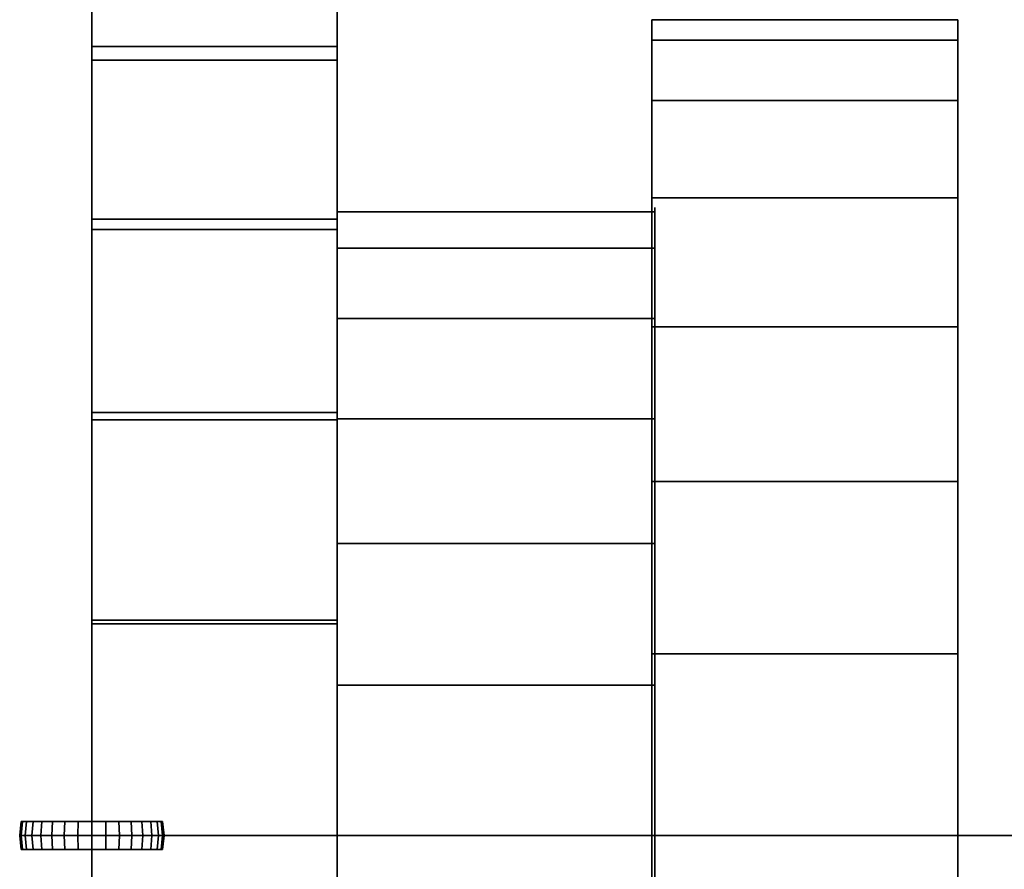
# Model space of a CAD drawing. Header units: inches. Extents: x -172 to 2825, y -1500 to 2400.
# Tile 3 of 47: x -25 to 316, y -12 to 282. Entities that reach past the tile are written whole.
import ezdxf

# ---------------------------------------------------------------- set-up
doc = ezdxf.new("R2010")
doc.units = ezdxf.units.IN
doc.layers.add('1', color=7, linetype='Continuous')

# ---------------------------------------------------------------- blocks, each defined once
blk = doc.blocks.new('UG_SURFACE_145')
at = {"layer": '1', "color": 160}
for points in [[(55.222947, 232.064947), (-7.639215, 239.147812), (-70.50138, 232.064947), (274.860799, -43.352183)], [(274.860799, -43.352183), (-70.50138, 232.064947), (-130.211368, 211.171523), (-183.775082, 177.515209)], [(274.860799, -43.352183), (114.932939, 211.171523), (55.222947, 232.064947)], [(274.860799, -43.352183), (168.496653, 177.515209), (114.932939, 211.171523)], [(274.860799, -43.352183), (-183.775082, 177.515209), (-228.50661, 132.783681)], [(246.884495, 79.219975), (213.228181, 132.783681), (168.496653, 177.515209), (274.860799, -43.352183)], [(-228.50661, 132.783681), (-262.162924, 79.219975), (-283.056349, 19.50998), (274.860799, -43.352183)], [(274.860799, -43.352183), (267.77792, 19.50998), (246.884495, 79.219975)], [(-283.056349, 19.50998), (-290.139228, -43.352183), (274.860799, -43.352183)]]:
    blk.add_3dface(points, dxfattribs=at)
blk = doc.blocks.new('UG_SURFACE_146')
at = {"layer": '1', "color": 160}
blk.add_3dface([(-290.139228, -43.352183), (-290.139228, -43.352183, -105.999999), (274.860799, -43.352183, -105.999999), (274.860799, -43.352183)], dxfattribs=at)
blk = doc.blocks.new('UG_SURFACE_147')
at = {"layer": '1', "color": 160}
for points in [[(274.860799, -43.352183, -105.999999), (-70.50138, 232.064947, -105.999999), (-7.639215, 239.147812, -105.999999), (55.222947, 232.064947, -105.999999)], [(-183.775082, 177.515209, -105.999999), (-130.211368, 211.171523, -105.999999), (-70.50138, 232.064947, -105.999999), (274.860799, -43.352183, -105.999999)], [(55.222947, 232.064947, -105.999999), (114.932939, 211.171523, -105.999999), (168.496653, 177.515209, -105.999999), (274.860799, -43.352183, -105.999999)], [(-228.50661, 132.783681, -105.999999), (-183.775082, 177.515209, -105.999999), (274.860799, -43.352183, -105.999999)], [(274.860799, -43.352183, -105.999999), (168.496653, 177.515209, -105.999999), (213.228181, 132.783681, -105.999999), (246.884495, 79.219975, -105.999999)], [(274.860799, -43.352183, -105.999999), (-283.056349, 19.50998, -105.999999), (-262.162924, 79.219975, -105.999999), (-228.50661, 132.783681, -105.999999)], [(246.884495, 79.219975, -105.999999), (267.77792, 19.50998, -105.999999), (274.860799, -43.352183, -105.999999)], [(274.860799, -43.352183, -105.999999), (-290.139228, -43.352183, -105.999999), (-283.056349, 19.50998, -105.999999)]]:
    blk.add_3dface(points, dxfattribs=at)
blk = doc.blocks.new('UG_SURFACE_148')
at = {"layer": '1', "color": 160}
for points in [[(-7.639215, 239.147812), (-7.639215, 239.147812, -105.999999), (-70.50138, 232.064947, -105.999999), (-70.50138, 232.064947)], [(55.222947, 232.064947), (55.222947, 232.064947, -105.999999), (-7.639215, 239.147812, -105.999999), (-7.639215, 239.147812)], [(-70.50138, 232.064947), (-70.50138, 232.064947, -105.999999), (-130.211368, 211.171523, -105.999999), (-130.211368, 211.171523)], [(114.932939, 211.171523), (114.932939, 211.171523, -105.999999), (55.222947, 232.064947, -105.999999), (55.222947, 232.064947)], [(-130.211368, 211.171523), (-130.211368, 211.171523, -105.999999), (-183.775082, 177.515209, -105.999999), (-183.775082, 177.515209)], [(168.496653, 177.515209), (168.496653, 177.515209, -105.999999), (114.932939, 211.171523, -105.999999), (114.932939, 211.171523)], [(-183.775082, 177.515209), (-183.775082, 177.515209, -105.999999), (-228.50661, 132.783681, -105.999999), (-228.50661, 132.783681)], [(213.228181, 132.783681), (213.228181, 132.783681, -105.999999), (168.496653, 177.515209, -105.999999), (168.496653, 177.515209)], [(-228.50661, 132.783681), (-228.50661, 132.783681, -105.999999), (-262.162924, 79.219975, -105.999999), (-262.162924, 79.219975)], [(246.884495, 79.219975), (246.884495, 79.219975, -105.999999), (213.228181, 132.783681, -105.999999), (213.228181, 132.783681)], [(-262.162924, 79.219975), (-262.162924, 79.219975, -105.999999), (-283.056349, 19.50998, -105.999999), (-283.056349, 19.50998)], [(267.77792, 19.50998), (267.77792, 19.50998, -105.999999), (246.884495, 79.219975, -105.999999), (246.884495, 79.219975)], [(-283.056349, 19.50998), (-283.056349, 19.50998, -105.999999), (-290.139228, -43.352183, -105.999999), (-290.139228, -43.352183)], [(274.860799, -43.352183), (274.860799, -43.352183, -105.999999), (267.77792, 19.50998, -105.999999), (267.77792, 19.50998)]]:
    blk.add_3dface(points, dxfattribs=at)
blk = doc.blocks.new('1G_11007G01_1G_11007G01_IP_R38')
at = {"layer": '1', "color": 160}
for p, q in [((274.860785, -43.352183, -106), (-290.139215, -43.352183, -106)), ((-290.139215, -43.352183, -106), (-290.139215, -43.352183)), ((274.860785, -43.352183), (-290.139215, -43.352183)), ((274.860785, -43.352183, -106), (274.860785, -43.352183))]:
    blk.add_line(p, q, dxfattribs=at)
at = {"layer": '1', "color": 160, "extrusion": (0, 0, -1)}
for centre in [(7.639215, -43.352183, 106), (7.639215, -43.352183)]:
    blk.add_arc(centre, 282.5, 0, 180, dxfattribs=at)
for name in ['UG_SURFACE_145', 'UG_SURFACE_147', 'UG_SURFACE_148', 'UG_SURFACE_146']:
    blk.add_blockref(name, (0, 0))
blk = doc.blocks.new('UG_SURFACE_149')
at = {"layer": '1', "color": 160}
for points in [[(-283.056349, -106.214345, -105.999999), (-290.139228, -43.352183, -105.999999), (274.860799, -43.352183, -105.999999)], [(-283.056349, -106.214345, -105.999999), (274.860799, -43.352183, -105.999999), (267.77792, -106.214345, -105.999999), (246.884495, -165.92434, -105.999999)], [(-283.056349, -106.214345, -105.999999), (168.496653, -264.219582, -105.999999), (114.932939, -297.875881, -105.999999)], [(-283.056349, -106.214345, -105.999999), (-7.639215, -325.852185, -105.999999), (-70.50138, -318.769306, -105.999999), (-130.211368, -297.875881, -105.999999)], [(-283.056349, -106.214345, -105.999999), (246.884495, -165.92434, -105.999999), (213.228181, -219.488055, -105.999999), (168.496653, -264.219582, -105.999999)], [(114.932939, -297.875881, -105.999999), (55.222947, -318.769306, -105.999999), (-7.639215, -325.852185, -105.999999), (-283.056349, -106.214345, -105.999999)], [(-228.50661, -219.488055, -105.999999), (-262.162924, -165.92434, -105.999999), (-283.056349, -106.214345, -105.999999), (-130.211368, -297.875881, -105.999999)], [(-130.211368, -297.875881, -105.999999), (-183.775082, -264.219582, -105.999999), (-228.50661, -219.488055, -105.999999)]]:
    blk.add_3dface(points, dxfattribs=at)
blk = doc.blocks.new('UG_SURFACE_150')
at = {"layer": '1', "color": 160}
for points in [[(274.860799, -43.352183), (-290.139228, -43.352183), (-283.056349, -106.214345)], [(274.860799, -43.352183), (-283.056349, -106.214345), (-262.162924, -165.92434), (-228.50661, -219.488055)], [(-228.50661, -219.488055), (-183.775082, -264.219582), (-130.211368, -297.875881), (274.860799, -43.352183)], [(-130.211368, -297.875881), (-70.50138, -318.769306), (-7.639215, -325.852185), (274.860799, -43.352183)], [(246.884495, -165.92434), (267.77792, -106.214345), (274.860799, -43.352183), (-7.639215, -325.852185)], [(168.496653, -264.219582), (213.228181, -219.488055), (246.884495, -165.92434), (-7.639215, -325.852185)], [(-7.639215, -325.852185), (55.222947, -318.769306), (114.932939, -297.875881), (168.496653, -264.219582)]]:
    blk.add_3dface(points, dxfattribs=at)
blk = doc.blocks.new('UG_SURFACE_151')
at = {"layer": '1', "color": 160}
blk.add_3dface([(274.860799, -43.352183), (274.860799, -43.352183, -105.999999), (-290.139228, -43.352183, -105.999999), (-290.139228, -43.352183)], dxfattribs=at)
blk = doc.blocks.new('UG_SURFACE_152')
at = {"layer": '1', "color": 160}
for points in [[(-290.139228, -43.352183), (-290.139228, -43.352183, -105.999999), (-283.056349, -106.214345, -105.999999), (-283.056349, -106.214345)], [(267.77792, -106.214345), (267.77792, -106.214345, -105.999999), (274.860799, -43.352183, -105.999999), (274.860799, -43.352183)], [(-283.056349, -106.214345), (-283.056349, -106.214345, -105.999999), (-262.162924, -165.92434, -105.999999), (-262.162924, -165.92434)], [(246.884495, -165.92434), (246.884495, -165.92434, -105.999999), (267.77792, -106.214345, -105.999999), (267.77792, -106.214345)], [(-262.162924, -165.92434), (-262.162924, -165.92434, -105.999999), (-228.50661, -219.488055, -105.999999), (-228.50661, -219.488055)], [(213.228181, -219.488055), (213.228181, -219.488055, -105.999999), (246.884495, -165.92434, -105.999999), (246.884495, -165.92434)], [(-228.50661, -219.488055), (-228.50661, -219.488055, -105.999999), (-183.775082, -264.219582, -105.999999), (-183.775082, -264.219582)], [(168.496653, -264.219582), (168.496653, -264.219582, -105.999999), (213.228181, -219.488055, -105.999999), (213.228181, -219.488055)], [(-183.775082, -264.219582), (-183.775082, -264.219582, -105.999999), (-130.211368, -297.875881, -105.999999), (-130.211368, -297.875881)], [(114.932939, -297.875881), (114.932939, -297.875881, -105.999999), (168.496653, -264.219582, -105.999999), (168.496653, -264.219582)], [(-130.211368, -297.875881), (-130.211368, -297.875881, -105.999999), (-70.50138, -318.769306, -105.999999), (-70.50138, -318.769306)], [(55.222947, -318.769306), (55.222947, -318.769306, -105.999999), (114.932939, -297.875881, -105.999999), (114.932939, -297.875881)], [(-70.50138, -318.769306), (-70.50138, -318.769306, -105.999999), (-7.639215, -325.852185, -105.999999), (-7.639215, -325.852185)], [(-7.639215, -325.852185), (-7.639215, -325.852185, -105.999999), (55.222947, -318.769306, -105.999999), (55.222947, -318.769306)]]:
    blk.add_3dface(points, dxfattribs=at)
blk = doc.blocks.new('1G_11007G02_1G_11007G02_IP_R37')
at = {"layer": '1', "color": 160}
for p, q in [((-290.139215, -43.352183), (274.860785, -43.352183)), ((-290.139215, -43.352183, -106), (274.860785, -43.352183, -106)), ((-290.139215, -43.352183, -106), (-290.139215, -43.352183)), ((274.860785, -43.352183, -106), (274.860785, -43.352183))]:
    blk.add_line(p, q, dxfattribs=at)
at = {"layer": '1', "color": 160, "extrusion": (-8.37904e-18, -3.35162e-16, -1)}
for centre in [(7.639215, -43.352183), (7.639215, -43.352183, 106)]:
    blk.add_arc(centre, 282.5, 180, 360, dxfattribs=at)
for name in ['UG_SURFACE_149', 'UG_SURFACE_150', 'UG_SURFACE_151', 'UG_SURFACE_152']:
    blk.add_blockref(name, (0, 0))
blk = doc.blocks.new('3G_110072GS1_X01_3G_110072GS1_')
at = {"layer": '1', "color": 172}
for name in ['1G_11007G01_1G_11007G01_IP_R38', '1G_11007G02_1G_11007G02_IP_R37']:
    blk.add_blockref(name, (0, 0), dxfattribs=at)
blk = doc.blocks.new('UG_SURFACE_162')
at = {"layer": '1', "color": 252}
for points in [[(-240.514174, -250.718355, 323.595971), (-240.514174, 371.767461, -146.483496), (-240.514174, 399.149984), (-240.514174, 371.767461, 146.483496)], [(-240.514174, -250.718355, 323.595971), (-240.514174, 371.767461, 146.483496), (-240.514174, 293.318093, 273.183584)], [(-240.514174, 174.396887, -362.98871), (-240.514174, 293.318093, -273.183584), (-240.514174, 371.767461, -146.483496), (-240.514174, -351.113051, 213.468239)], [(-240.514174, -250.718355, 323.595971), (-240.514174, -351.113051, 213.468239), (-240.514174, 371.767461, -146.483496)], [(-240.514174, -250.718355, 323.595971), (-240.514174, 293.318093, 273.183584), (-240.514174, 174.396887, 362.98871)], [(-240.514174, -351.113051, 213.468239), (-240.514174, 31.064803, -403.770208), (-240.514174, 174.396887, -362.98871)], [(-240.514174, 174.396887, 362.98871), (-240.514174, 31.064803, 403.770208), (-240.514174, -117.320359, 390.020311), (-240.514174, -250.718355, 323.595971)], [(-240.514174, 31.064803, -403.770208), (-240.514174, -404.945612, -74.510433), (-240.514174, -351.113051, -213.468239)], [(-240.514174, 31.064803, -403.770208), (-240.514174, -351.113051, 213.468239), (-240.514174, -404.945612, 74.510433), (-240.514174, -404.945612, -74.510433)], [(-240.514174, -351.113051, -213.468239), (-240.514174, -250.718355, -323.595971), (-240.514174, -117.320359, -390.020311), (-240.514174, 31.064803, -403.770208)]]:
    blk.add_3dface(points, dxfattribs=at)
blk = doc.blocks.new('UG_SURFACE_163')
at = {"layer": '1', "color": 252}
for points in [[(-325.514168, 399.149984), (-325.514168, 385.458738, 73.241748), (-240.514174, 385.458738, 73.241748), (-240.514174, 399.149984)], [(-240.514174, 399.149984), (-240.514174, 385.458738, -73.241748), (-325.514168, 385.458738, -73.241748), (-325.514168, 399.149984)], [(-325.514168, 371.767461, -146.483496), (-325.514168, 385.458738, -73.241748), (-240.514174, 385.458738, -73.241748), (-240.514174, 371.767461, -146.483496)], [(-240.514174, 371.767461, 146.483496), (-240.514174, 385.458738, 73.241748), (-325.514168, 385.458738, 73.241748), (-325.514168, 371.767461, 146.483496)], [(-325.514168, 371.767461, 146.483496), (-325.514168, 332.542777, 209.833533), (-240.514174, 332.542777, 209.833533), (-240.514174, 371.767461, 146.483496)], [(-240.514174, 371.767461, -146.483496), (-240.514174, 332.542777, -209.833533), (-325.514168, 332.542777, -209.833533), (-325.514168, 371.767461, -146.483496)], [(-325.514168, 293.318093, -273.183584), (-325.514168, 332.542777, -209.833533), (-240.514174, 332.542777, -209.833533), (-240.514174, 293.318093, -273.183584)], [(-240.514174, 293.318093, 273.183584), (-240.514174, 332.542777, 209.833533), (-325.514168, 332.542777, 209.833533), (-325.514168, 293.318093, 273.183584)], [(-325.514168, 293.318093, 273.183584), (-325.514168, 233.857498, 318.086147), (-240.514174, 233.857498, 318.086147), (-240.514174, 293.318093, 273.183584)], [(-240.514174, 293.318093, -273.183584), (-240.514174, 233.857498, -318.086147), (-325.514168, 233.857498, -318.086147), (-325.514168, 293.318093, -273.183584)], [(-325.514168, 174.396887, -362.98871), (-325.514168, 233.857498, -318.086147), (-240.514174, 233.857498, -318.086147), (-240.514174, 174.396887, -362.98871)], [(-240.514174, 174.396887, 362.98871), (-240.514174, 233.857498, 318.086147), (-325.514168, 233.857498, 318.086147), (-325.514168, 174.396887, 362.98871)], [(-325.514168, 174.396887, 362.98871), (-325.514168, 102.730848, 383.379459), (-240.514174, 102.730848, 383.379459), (-240.514174, 174.396887, 362.98871)], [(-240.514174, 174.396887, -362.98871), (-240.514174, 102.730848, -383.379459), (-325.514168, 102.730848, -383.379459), (-325.514168, 174.396887, -362.98871)], [(-240.514174, 31.064803, 403.770208), (-240.514174, 102.730848, 383.379459), (-325.514168, 102.730848, 383.379459), (-325.514168, 31.064803, 403.770208)], [(-325.514168, 31.064803, -403.770208), (-325.514168, 102.730848, -383.379459), (-240.514174, 102.730848, -383.379459), (-240.514174, 31.064803, -403.770208)], [(-240.514174, 31.064803, -403.770208), (-240.514174, -43.127779, -396.89526), (-325.514168, -43.127779, -396.89526), (-325.514168, 31.064803, -403.770208)], [(-325.514168, 31.064803, 403.770208), (-325.514168, -43.127779, 396.89526), (-240.514174, -43.127779, 396.89526), (-240.514174, 31.064803, 403.770208)], [(-325.514168, -117.320359, -390.020311), (-325.514168, -43.127779, -396.89526), (-240.514174, -43.127779, -396.89526), (-240.514174, -117.320359, -390.020311)], [(-240.514174, -117.320359, 390.020311), (-240.514174, -43.127779, 396.89526), (-325.514168, -43.127779, 396.89526), (-325.514168, -117.320359, 390.020311)], [(-325.514168, -117.320359, 390.020311), (-325.514168, -184.019357, 356.808156), (-240.514174, -184.019357, 356.808156), (-240.514174, -117.320359, 390.020311)], [(-240.514174, -117.320359, -390.020311), (-240.514174, -184.019357, -356.808156), (-325.514168, -184.019357, -356.808156), (-325.514168, -117.320359, -390.020311)], [(-325.514168, -250.718355, -323.595971), (-325.514168, -184.019357, -356.808156), (-240.514174, -184.019357, -356.808156), (-240.514174, -250.718355, -323.595971)], [(-240.514174, -250.718355, 323.595971), (-240.514174, -184.019357, 356.808156), (-325.514168, -184.019357, 356.808156), (-325.514168, -250.718355, 323.595971)], [(-325.514168, -250.718355, 323.595971), (-325.514168, -300.915718, 268.532127), (-240.514174, -300.915718, 268.532127), (-240.514174, -250.718355, 323.595971)], [(-240.514174, -250.718355, -323.595971), (-240.514174, -300.915718, -268.532127), (-325.514168, -300.915718, -268.532127), (-325.514168, -250.718355, -323.595971)], [(-325.514168, -351.113051, -213.468239), (-325.514168, -300.915718, -268.532127), (-240.514174, -300.915718, -268.532127), (-240.514174, -351.113051, -213.468239)], [(-240.514174, -351.113051, 213.468239), (-240.514174, -300.915718, 268.532127), (-325.514168, -300.915718, 268.532127), (-325.514168, -351.113051, 213.468239)], [(-325.514168, -351.113051, 213.468239), (-325.514168, -378.029346, 143.989339), (-240.514174, -378.029346, 143.989339), (-240.514174, -351.113051, 213.468239)], [(-240.514174, -351.113051, -213.468239), (-240.514174, -378.029346, -143.989339), (-325.514168, -378.029346, -143.989339), (-325.514168, -351.113051, -213.468239)], [(-325.514168, -404.945612, -74.510433), (-325.514168, -378.029346, -143.989339), (-240.514174, -378.029346, -143.989339), (-240.514174, -404.945612, -74.510433)], [(-240.514174, -404.945612, 74.510433), (-240.514174, -378.029346, 143.989339), (-325.514168, -378.029346, 143.989339), (-325.514168, -404.945612, 74.510433)], [(-325.514168, -404.945612, 74.510433), (-325.514168, -404.945612), (-240.514174, -404.945612), (-240.514174, -404.945612, 74.510433)], [(-240.514174, -404.945612, -74.510433), (-240.514174, -404.945612), (-325.514168, -404.945612), (-325.514168, -404.945612, -74.510433)]]:
    blk.add_3dface(points, dxfattribs=at)
blk = doc.blocks.new('UG_SURFACE_164')
at = {"layer": '1', "color": 252}
for points in [[(-325.514168, 293.318093, 273.183584), (-325.514168, 371.767461, 146.483496), (-325.514168, 399.149984), (-325.514168, 371.767461, -146.483496)], [(-325.514168, 371.767461, -146.483496), (-325.514168, 174.396887, 362.98871), (-325.514168, 293.318093, 273.183584)], [(-325.514168, 371.767461, -146.483496), (-325.514168, -117.320359, 390.020311), (-325.514168, 31.064803, 403.770208), (-325.514168, 174.396887, 362.98871)], [(-325.514168, -351.113051, 213.468239), (-325.514168, 371.767461, -146.483496), (-325.514168, 293.318093, -273.183584), (-325.514168, 174.396887, -362.98871)], [(-325.514168, 371.767461, -146.483496), (-325.514168, -250.718355, 323.595971), (-325.514168, -117.320359, 390.020311)], [(-325.514168, 371.767461, -146.483496), (-325.514168, -351.113051, 213.468239), (-325.514168, -250.718355, 323.595971)], [(-325.514168, 174.396887, -362.98871), (-325.514168, 31.064803, -403.770208), (-325.514168, -351.113051, 213.468239)], [(-325.514168, 31.064803, -403.770208), (-325.514168, -351.113051, -213.468239), (-325.514168, -404.945612, -74.510433)], [(-325.514168, 31.064803, -403.770208), (-325.514168, -117.320359, -390.020311), (-325.514168, -250.718355, -323.595971), (-325.514168, -351.113051, -213.468239)], [(-325.514168, -404.945612, -74.510433), (-325.514168, -404.945612, 74.510433), (-325.514168, -351.113051, 213.468239), (-325.514168, 31.064803, -403.770208)]]:
    blk.add_3dface(points, dxfattribs=at)
blk = doc.blocks.new('UG_SURFACE_165')
at = {"layer": '1', "color": 252}
for points in [[(-240.514174, 186.236665, 101.077288), (-240.514174, 211.149976), (-240.514174, 186.236665, -101.077288), (-240.514174, 117.204063, -178.998992)], [(-240.514174, 186.236665, 101.077288), (-240.514174, 117.204063, -178.998992), (-240.514174, 19.866711, -215.914175)], [(-240.514174, -169.151112, -144.229174), (-240.514174, 117.204063, 178.998992), (-240.514174, 186.236665, 101.077288)], [(-240.514174, 19.866711, -215.914175), (-240.514174, -83.476581, -203.366026), (-240.514174, -169.151112, -144.229174), (-240.514174, 186.236665, 101.077288)], [(-240.514174, -83.476581, 203.366026), (-240.514174, 19.866711, 215.914175), (-240.514174, 117.204063, 178.998992), (-240.514174, -169.151112, -144.229174)], [(-240.514174, -83.476581, 203.366026), (-240.514174, -169.151112, -144.229174), (-240.514174, -217.529863, -52.051157)], [(-240.514174, -217.529863, -52.051157), (-240.514174, -217.529863, 52.051157), (-240.514174, -169.151112, 144.229174), (-240.514174, -83.476581, 203.366026)]]:
    blk.add_3dface(points, dxfattribs=at)
blk = doc.blocks.new('UG_SURFACE_166')
at = {"layer": '1', "color": 252}
for points in [[(-130.514175, 186.236665, -101.077288), (-240.514174, 186.236665, -101.077288), (-240.514174, 211.149976), (-130.514175, 211.149976)], [(-130.514175, 211.149976), (-240.514174, 211.149976), (-240.514174, 186.236665, 101.077288), (-130.514175, 186.236665, 101.077288)], [(-130.514175, 117.204063, -178.998992), (-240.514174, 117.204063, -178.998992), (-240.514174, 186.236665, -101.077288), (-130.514175, 186.236665, -101.077288)], [(-130.514175, 186.236665, 101.077288), (-240.514174, 186.236665, 101.077288), (-240.514174, 117.204063, 178.998992), (-130.514175, 117.204063, 178.998992)], [(-130.514175, 19.866711, -215.914175), (-240.514174, 19.866711, -215.914175), (-240.514174, 117.204063, -178.998992), (-130.514175, 117.204063, -178.998992)], [(-130.514175, 117.204063, 178.998992), (-240.514174, 117.204063, 178.998992), (-240.514174, 19.866711, 215.914175), (-130.514175, 19.866711, 215.914175)], [(-130.514175, -83.476581, -203.366026), (-240.514174, -83.476581, -203.366026), (-240.514174, 19.866711, -215.914175), (-130.514175, 19.866711, -215.914175)], [(-130.514175, 19.866711, 215.914175), (-240.514174, 19.866711, 215.914175), (-240.514174, -83.476581, 203.366026), (-130.514175, -83.476581, 203.366026)], [(-130.514175, -169.151112, -144.229174), (-240.514174, -169.151112, -144.229174), (-240.514174, -83.476581, -203.366026), (-130.514175, -83.476581, -203.366026)], [(-130.514175, -83.476581, 203.366026), (-240.514174, -83.476581, 203.366026), (-240.514174, -169.151112, 144.229174), (-130.514175, -169.151112, 144.229174)], [(-130.514175, -217.529863, -52.051157), (-240.514174, -217.529863, -52.051157), (-240.514174, -169.151112, -144.229174), (-130.514175, -169.151112, -144.229174)], [(-130.514175, -169.151112, 144.229174), (-240.514174, -169.151112, 144.229174), (-240.514174, -217.529863, 52.051157), (-130.514175, -217.529863, 52.051157)], [(-130.514175, -217.529863, 52.051157), (-240.514174, -217.529863, 52.051157), (-240.514174, -217.529863, -52.051157), (-130.514175, -217.529863, -52.051157)]]:
    blk.add_3dface(points, dxfattribs=at)
blk = doc.blocks.new('UG_SURFACE_167')
at = {"layer": '1', "color": 252}
for points in [[(-130.514175, 117.204063, -178.998992), (-130.514175, 186.236665, -101.077288), (-130.514175, 211.149976), (-130.514175, 186.236665, 101.077288)], [(-130.514175, 186.236665, 101.077288), (-130.514175, 19.866711, -215.914175), (-130.514175, 117.204063, -178.998992)], [(-130.514175, 186.236665, 101.077288), (-130.514175, -83.476581, -203.366026), (-130.514175, 19.866711, -215.914175)], [(-130.514175, 186.236665, 101.077288), (-130.514175, -83.476581, 203.366026), (-130.514175, -169.151112, 144.229174)], [(-130.514175, 186.236665, 101.077288), (-130.514175, -169.151112, -144.229174), (-130.514175, -83.476581, -203.366026)], [(-130.514175, 186.236665, 101.077288), (-130.514175, 117.204063, 178.998992), (-130.514175, 19.866711, 215.914175), (-130.514175, -83.476581, 203.366026)], [(-130.514175, 186.236665, 101.077288), (-130.514175, -217.529863, -52.051157), (-130.514175, -169.151112, -144.229174)], [(-130.514175, -169.151112, 144.229174), (-130.514175, -217.529863, 52.051157), (-130.514175, -217.529863, -52.051157), (-130.514175, 186.236665, 101.077288)]]:
    blk.add_3dface(points, dxfattribs=at)
blk = doc.blocks.new('PAAJ001461_SECONDARY_SHAFT_R34')
at = {"layer": '1', "color": 252, "extrusion": (1, 0, 0)}
for centre, radius in [((-6.350017, 0, -325.514168), 405.5), ((-6.350017, 0, -240.514168), 405.5), ((-6.350017, 0, -240.514168), 217.5), ((-6.350017, 0, -130.514168), 217.5)]:
    blk.add_circle(centre, radius, dxfattribs=at)
for name in ['UG_SURFACE_163', 'UG_SURFACE_164', 'UG_SURFACE_162', 'UG_SURFACE_165', 'UG_SURFACE_166', 'UG_SURFACE_167']:
    blk.add_blockref(name, (0, 0))
blk = doc.blocks.new('PAAJ001462_SECONDARY_SHAFT_IAS')
at = {"layer": '1', "color": 172}
blk.add_blockref('PAAJ001461_SECONDARY_SHAFT_R34', (6.13, -174.695024), dxfattribs=at)
blk = doc.blocks.new('PAAJ001493_SHAFT_ASSEMBLY_IASS')
at = {"layer": '1', "color": 172, "extrusion": (0, 1, 0), "rotation": 180}
blk.add_blockref('PAAJ001462_SECONDARY_SHAFT_IAS', (755.803306, -181.045041, -1188.041065), dxfattribs=at)
blk = doc.blocks.new('473553_GEAR_HOUSING_IPART__R28')
at = {"layer": '1', "color": 160}
for p, q in [((-586.721916, -63.462175, -689.998442), (-586.721916, -63.462175, 970)), ((2013.278084, -63.462175, 970), (2013.278084, -63.462175, -689.998442))]:
    blk.add_line(p, q, dxfattribs=at)
blk = doc.blocks.new('697300_GEAR_HOUSING_IASSY_SIMP')
at = {"layer": '1', "color": 172, "extrusion": (-1, 0, 0), "rotation": 90}
blk.add_blockref('473553_GEAR_HOUSING_IPART__R28', (0, 216.721916, -1643.278084), dxfattribs=at)
blk = doc.blocks.new('PAAJ001592_GEAR_COMPLETE_IASSY')
at = {"layer": '1', "color": 172}
for name, p in [('697300_GEAR_HOUSING_IASSY_SIMP', (-689.5, 0, -997.5)), ('PAAJ001493_SHAFT_ASSEMBLY_IASS', (798.964, 1124.579, -67.5))]:
    blk.add_blockref(name, p, dxfattribs=at)
at = {"layer": '1', "color": 172, "extrusion": (-1, 0, 0), "rotation": 90}
blk.add_blockref('3G_110072GS1_X01_3G_110072GS1_', (20.11, -59.861, 82.222), dxfattribs=at)
blk = doc.blocks.new('UG_SURFACE_534')
at = {"layer": '1', "color": 2}
for points in [[(-1929.383278, 22.653187, 4.877258), (-1924.783587, 24.048494, 4.877258), (-1924.877286, 24.519632), (-1929.567099, 23.096988)], [(-1929.567099, 23.096988), (-1924.877286, 24.519632), (-1924.783587, 24.048494, -4.877258), (-1929.383278, 22.653187, -4.877258)], [(-1924.783587, 24.048494, 4.877258), (-1919.999957, 24.519632, 4.877258), (-1919.999957, 25), (-1924.877286, 24.519632)], [(-1924.877286, 24.519632), (-1919.999957, 25), (-1919.999957, 24.519632, -4.877258), (-1924.783587, 24.048494, -4.877258)], [(-1919.999957, 24.519632, 4.877258), (-1915.216446, 24.048494, 4.877258), (-1915.122747, 24.519632), (-1919.999957, 25)], [(-1919.999957, 25), (-1915.122747, 24.519632), (-1915.216446, 24.048494, -4.877258), (-1919.999957, 24.519632, -4.877258)], [(-1915.216446, 24.048494, 4.877258), (-1910.616755, 22.653187, 4.877258), (-1910.432935, 23.096988), (-1915.122747, 24.519632)], [(-1915.122747, 24.519632), (-1910.432935, 23.096988), (-1910.616755, 22.653187, -4.877258), (-1915.216446, 24.048494, -4.877258)], [(-1937.337995, 17.337998, 4.877258), (-1933.62236, 20.387329, 4.877258), (-1933.88927, 20.78674), (-1937.677622, 17.67767)], [(-1937.677622, 17.67767), (-1933.88927, 20.78674), (-1933.62236, 20.387329, -4.877258), (-1937.337995, 17.337998, -4.877258)], [(-1933.62236, 20.387329, 4.877258), (-1929.383278, 22.653187, 4.877258), (-1929.567099, 23.096988), (-1933.88927, 20.78674)], [(-1933.88927, 20.78674), (-1929.567099, 23.096988), (-1929.383278, 22.653187, -4.877258), (-1933.62236, 20.387329, -4.877258)], [(-1910.616755, 22.653187, 4.877258), (-1906.377673, 20.387329, 4.877258), (-1906.110764, 20.78674), (-1910.432935, 23.096988)], [(-1910.432935, 23.096988), (-1906.110764, 20.78674), (-1906.377673, 20.387329, -4.877258), (-1910.616755, 22.653187, -4.877258)], [(-1906.377673, 20.387329, 4.877258), (-1902.662039, 17.337998, 4.877258), (-1902.322292, 17.67767), (-1906.110764, 20.78674)], [(-1906.110764, 20.78674), (-1902.322292, 17.67767), (-1902.662039, 17.337998, -4.877258), (-1906.377673, 20.387329, -4.877258)], [(-1940.387368, 13.622378, 4.877258), (-1937.337995, 17.337998, 4.877258), (-1937.677622, 17.67767), (-1940.786719, 13.889256)], [(-1940.786719, 13.889256), (-1937.677622, 17.67767), (-1937.337995, 17.337998, -4.877258), (-1940.387368, 13.622378, -4.877258)], [(-1902.662039, 17.337998, 4.877258), (-1899.612665, 13.622378, 4.877258), (-1899.213314, 13.889256), (-1902.322292, 17.67767)], [(-1902.322292, 17.67767), (-1899.213314, 13.889256), (-1899.612665, 13.622378, -4.877258), (-1902.662039, 17.337998, -4.877258)], [(-1942.653179, 9.383257, 4.877258), (-1940.387368, 13.622378, 4.877258), (-1940.786719, 13.889256), (-1943.096995, 9.567086)], [(-1943.096995, 9.567086), (-1940.786719, 13.889256), (-1940.387368, 13.622378, -4.877258), (-1942.653179, 9.383257, -4.877258)], [(-1899.612665, 13.622378, 4.877258), (-1897.346854, 9.383257, 4.877258), (-1896.903038, 9.567086), (-1899.213314, 13.889256)], [(-1899.213314, 13.889256), (-1896.903038, 9.567086), (-1897.346854, 9.383257, -4.877258), (-1899.612665, 13.622378, -4.877258)], [(-1944.048524, 4.783543, 4.877258), (-1942.653179, 9.383257, 4.877258), (-1943.096995, 9.567086), (-1944.519639, 4.877258)], [(-1944.519639, 4.877258), (-1943.096995, 9.567086), (-1942.653179, 9.383257, -4.877258), (-1944.048524, 4.783543, -4.877258)], [(-1897.346854, 9.383257, 4.877258), (-1895.951509, 4.783543, 4.877258), (-1895.480394, 4.877258), (-1896.903038, 9.567086)], [(-1896.903038, 9.567086), (-1895.480394, 4.877258), (-1895.951509, 4.783543, -4.877258), (-1897.346854, 9.383257, -4.877258)], [(-1944.519639, 0, 4.877258), (-1944.048524, 4.783543, 4.877258), (-1944.519639, 4.877258), (-1945.000052, 0)], [(-1945.000052, 0), (-1944.519639, 4.877258), (-1944.048524, 4.783543, -4.877258), (-1944.519639, 0, -4.877258)], [(-1895.951509, 4.783543, 4.877258), (-1895.480394, 0, 4.877258), (-1894.999981, 0), (-1895.480394, 4.877258)], [(-1895.480394, 4.877258), (-1894.999981, 0), (-1895.480394, 0, -4.877258), (-1895.951509, 4.783543, -4.877258)], [(-1944.048524, -4.783543, 4.877258), (-1944.519639, 0, 4.877258), (-1945.000052, 0), (-1944.519639, -4.877258)], [(-1944.519639, -4.877258), (-1945.000052, 0), (-1944.519639, 0, -4.877258), (-1944.048524, -4.783543, -4.877258)], [(-1895.480394, 0, 4.877258), (-1895.951509, -4.783543, 4.877258), (-1895.480394, -4.877258), (-1894.999981, 0)], [(-1894.999981, 0), (-1895.480394, -4.877258), (-1895.951509, -4.783543, -4.877258), (-1895.480394, 0, -4.877258)], [(-1942.653179, -9.383257, 4.877258), (-1944.048524, -4.783543, 4.877258), (-1944.519639, -4.877258), (-1943.096995, -9.567086)], [(-1943.096995, -9.567086), (-1944.519639, -4.877258), (-1944.048524, -4.783543, -4.877258), (-1942.653179, -9.383257, -4.877258)], [(-1895.951509, -4.783543, 4.877258), (-1897.346854, -9.383257, 4.877258), (-1896.903038, -9.567086), (-1895.480394, -4.877258)], [(-1895.480394, -4.877258), (-1896.903038, -9.567086), (-1897.346854, -9.383257, -4.877258), (-1895.951509, -4.783543, -4.877258)], [(-1940.387368, -13.622378, 4.877258), (-1942.653179, -9.383257, 4.877258), (-1943.096995, -9.567086), (-1940.786719, -13.889256)], [(-1940.786719, -13.889256), (-1943.096995, -9.567086), (-1942.653179, -9.383257, -4.877258), (-1940.387368, -13.622378, -4.877258)], [(-1897.346854, -9.383257, 4.877258), (-1899.612665, -13.622378, 4.877258), (-1899.213314, -13.889256), (-1896.903038, -9.567086)], [(-1896.903038, -9.567086), (-1899.213314, -13.889256), (-1899.612665, -13.622378, -4.877258), (-1897.346854, -9.383257, -4.877258)], [(-1937.337995, -17.337998, 4.877258), (-1940.387368, -13.622378, 4.877258), (-1940.786719, -13.889256), (-1937.677622, -17.67767)], [(-1937.677622, -17.67767), (-1940.786719, -13.889256), (-1940.387368, -13.622378, -4.877258), (-1937.337995, -17.337998, -4.877258)], [(-1899.612665, -13.622378, 4.877258), (-1902.662039, -17.337998, 4.877258), (-1902.322292, -17.67767), (-1899.213314, -13.889256)], [(-1899.213314, -13.889256), (-1902.322292, -17.67767), (-1902.662039, -17.337998, -4.877258), (-1899.612665, -13.622378, -4.877258)], [(-1933.62236, -20.387329, 4.877258), (-1937.337995, -17.337998, 4.877258), (-1937.677622, -17.67767), (-1933.88927, -20.78674)], [(-1933.88927, -20.78674), (-1937.677622, -17.67767), (-1937.337995, -17.337998, -4.877258), (-1933.62236, -20.387329, -4.877258)], [(-1929.383278, -22.653187, 4.877258), (-1933.62236, -20.387329, 4.877258), (-1933.88927, -20.78674), (-1929.567099, -23.096988)], [(-1929.567099, -23.096988), (-1933.88927, -20.78674), (-1933.62236, -20.387329, -4.877258), (-1929.383278, -22.653187, -4.877258)], [(-1906.377673, -20.387329, 4.877258), (-1910.616755, -22.653187, 4.877258), (-1910.432935, -23.096988), (-1906.110764, -20.78674)], [(-1906.110764, -20.78674), (-1910.432935, -23.096988), (-1910.616755, -22.653187, -4.877258), (-1906.377673, -20.387329, -4.877258)], [(-1902.662039, -17.337998, 4.877258), (-1906.377673, -20.387329, 4.877258), (-1906.110764, -20.78674), (-1902.322292, -17.67767)], [(-1902.322292, -17.67767), (-1906.110764, -20.78674), (-1906.377673, -20.387329, -4.877258), (-1902.662039, -17.337998, -4.877258)], [(-1924.783587, -24.048494, 4.877258), (-1929.383278, -22.653187, 4.877258), (-1929.567099, -23.096988), (-1924.877286, -24.519632)], [(-1924.877286, -24.519632), (-1929.567099, -23.096988), (-1929.383278, -22.653187, -4.877258), (-1924.783587, -24.048494, -4.877258)], [(-1910.616755, -22.653187, 4.877258), (-1915.216446, -24.048494, 4.877258), (-1915.122747, -24.519632), (-1910.432935, -23.096988)], [(-1910.432935, -23.096988), (-1915.122747, -24.519632), (-1915.216446, -24.048494, -4.877258), (-1910.616755, -22.653187, -4.877258)], [(-1919.999957, -24.519632, 4.877258), (-1924.783587, -24.048494, 4.877258), (-1924.877286, -24.519632), (-1919.999957, -25)], [(-1919.999957, -25), (-1924.877286, -24.519632), (-1924.783587, -24.048494, -4.877258), (-1919.999957, -24.519632, -4.877258)], [(-1915.216446, -24.048494, 4.877258), (-1919.999957, -24.519632, 4.877258), (-1919.999957, -25), (-1915.122747, -24.519632)], [(-1915.122747, -24.519632), (-1919.999957, -25), (-1919.999957, -24.519632, -4.877258), (-1915.216446, -24.048494, -4.877258)]]:
    blk.add_3dface(points, dxfattribs=at)
blk = doc.blocks.new('SV105_P63_CO_ORDINATE_SIMP_R01')
at = {"layer": '1', "color": 3}
for p, q in [((-1920, 250), (-1920, 230.681483, 5.176381)), ((-1920, 250), (-1920, 230.681483, -5.176381)), ((-1920, 0), (-1920, 250)), ((-1920, 230.681483, -5.176381), (-1920, 230.681483, 5.176381)), ((-1670, 0), (-1689.318517, 5.176381)), ((-1689.318517, 5.176381), (-1689.318517, -5.176381)), ((-1920, 0), (-1920, 0, -250)), ((-1670, 0), (-1920, 0)), ((-1670, 0), (-1689.318517, -5.176381))]:
    blk.add_line(p, q, dxfattribs=at)
blk.add_blockref('UG_SURFACE_534', (0, 0))
blk = doc.blocks.new('PAAJ001672_SV105-P63_PIPING_AR')
at = {"layer": '1', "color": 172, "extrusion": (-1, 0, 0), "rotation": 90}
blk.add_blockref('PAAJ001592_GEAR_COMPLETE_IASSY', (-63.962152, -393.778061, 67.499998), dxfattribs=at)
at = {"layer": '1', "color": 172, "extrusion": (0, -1, 0), "rotation": 90}
blk.add_blockref('SV105_P63_CO_ORDINATE_SIMP_R01', (0.000002, 1249.998465, -0.500087), dxfattribs=at)

msp = doc.modelspace()

# ---------------------------------------------------------------- block references
at = {"layer": '1', "color": 172, "extrusion": (1, 0, 0), "rotation": 270}
msp.add_blockref('PAAJ001672_SV105-P63_PIPING_AR', (-0.500087, 0.000002, 670.001535), dxfattribs=at)

doc.saveas('drawing.dxf')
